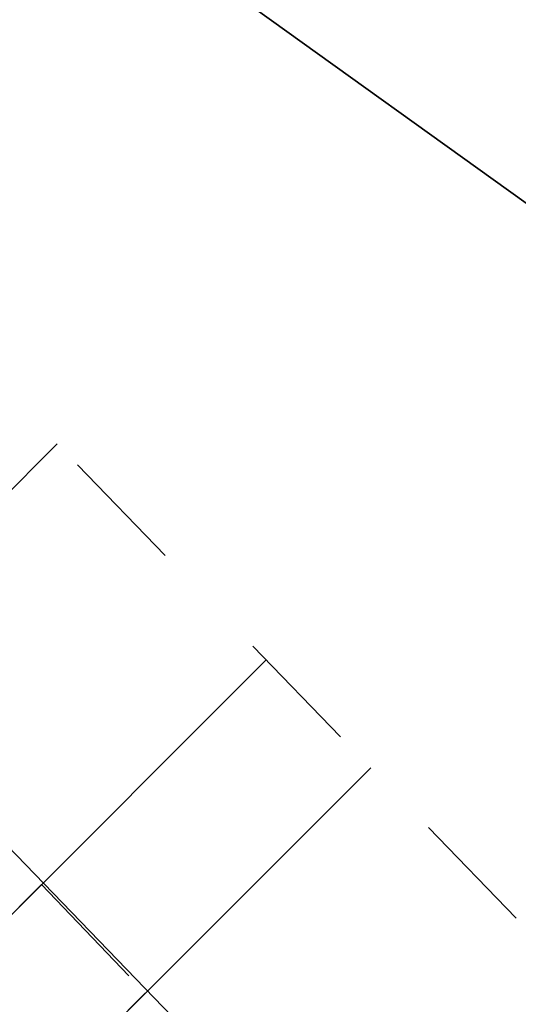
# Model space of a CAD drawing. Header units: metres. Extents: x 207669 to 209690, y 476021 to 477293.
# Tile 6 of 49: x 208015.66 to 208023.56, y 476859.4 to 476875.01. Entities that reach past the tile are written whole.
import ezdxf
from ezdxf.lldxf.tags import DXFTag

# ---------------------------------------------------------------- set-up
doc = ezdxf.new("R2010")
doc.units = ezdxf.units.M
doc.linetypes.add('NLCS-HIDDEN', pattern=[4, 2, -2])
doc.layers.add('B-OI-KL-BRANDSTOF_Orientatieverzoek_gasunieoost_0000541420-G', color=40, linetype='KL-BRANDSTOF-N', lineweight=18, true_color=0xffbf00)
for name, color, linetype, lineweight in [('B-OI-KL-VEILIGHEIDSZONE-G', 252, 'NLCS-HIDDEN', 35), ('N-WE-IE-TERREINAFSCHEIDING_KUNSTMATIG_HEKWERK_HOOG-G', 210, 'IE-TERREINAFSCHEIDING-KUNSTMATIG', 35), ('T-WE-VH-VERHARDING_ASFALT_BOUWWEG-100MM-A', 252, 'CONTINUOUS', 18), ('T-WE-VH-VERHARDING_ASFALT_BOUWWEG-70MM-A', 252, 'CONTINUOUS', 18)]:
    doc.layers.add(name, color=color, linetype=linetype, lineweight=lineweight)
doc.styles.get("Standard").update_dxf_attribs({"font": 'isocp.shx'})
doc.linetypes.add('IE-TERREINAFSCHEIDING-KUNSTMATIG', pattern='A,4,[82,NLCS.shx,S=0.75,R=90,X=0,Y=0],4,-2', length=10)
tags = doc.linetypes.add('KL-BRANDSTOF-N', pattern='A,4,-0.5,[105,NLCS.SHX,S=0.5,R=0,X=0.75,Y=0],-2,4,-1,["B",Standard,S=1,R=0,X=-0.15,Y=-0.5],-1.5', length=13).pattern_tags.tags
tags[18] = DXFTag(74, 10)
pattern_1 = [(45, (0, 0), (-5.051394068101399, 5.051394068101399), []), (45, (3.3675975, 0), (-5.051394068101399, 5.051394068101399), [])]

# ---------------------------------------------------------------- blocks, each defined once
blk = doc.blocks.new('A$C78FE763D')
at = {"layer": 'B-OI-KL-VEILIGHEIDSZONE-G'}
h = blk.add_hatch(dxfattribs=at)
h.set_pattern_fill('ANSI32', color=256, scale=0.75)
h.set_pattern_definition(pattern_1)
h.paths.add_polyline_path([(209050.9375881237, 476518.5396431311), (209043.125532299, 476518.8796438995), (209004.4717691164, 476520.7480644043), (208998.0385089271, 476520.8455989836), (208994.4349887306, 476520.9688748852), (208992.935653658, 476521.1809657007), (208987.1141704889, 476522.9398933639), (208984.2464321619, 476523.7645453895), (208982.2472676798, 476524.1575529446), (208961.5809573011, 476528.4629516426), (208946.5220461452, 476532.563855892), (208941.2051906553, 476533.782514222), (208903.1010240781, 476542.5168446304), (208854.3198681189, 476553.4830269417), (208805.5441397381, 476564.3659582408), (208756.842541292, 476575.5088327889), (208708.1580406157, 476586.8421821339), (208659.4445053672, 476597.9561975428), (208645.9421921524, 476601.2015875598), (208635.8122818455, 476603.0898383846), (208626.3864741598, 476604.9618731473), (208620.0089611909, 476606.6876323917), (208616.8738774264, 476607.6539789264), (208608.5085805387, 476607.3317409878), (208607.7147462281, 476607.388227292), (208593.7159588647, 476606.8106741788), (208573.1718238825, 476606.1685136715), (208551.5354744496, 476605.2313140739), (208514.8965904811, 476605.0346582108), (208505.7717838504, 476604.8736203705), (208485.9502657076, 476604.3007499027), (208475.047726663, 476604.1278963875), (208473.2836551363, 476604.2170161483), (208435.3275707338, 476609.0187374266), (208410.2766025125, 476612.2382755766), (208386.3403179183, 476615.1490799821), (208372.1225659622, 476616.7944344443), (208370.8679237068, 476617.0666386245), (208366.7919455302, 476618.1427362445), (208347.1206601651, 476622.9592522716), (208332.5732144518, 476626.4223583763), (208314.8127730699, 476630.7675542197), (208307.5733359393, 476632.8400167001), (208304.1866016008, 476633.9158244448), (208301.7785627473, 476634.9618108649), (208265.737801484, 476652.8223577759), (208252.2084358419, 476659.8116686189), (208236.1466094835, 476668.5299794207), (208217.2765463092, 476679.2130734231), (208211.238871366, 476682.4328276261), (208206.9135463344, 476684.6223727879), (208201.0043056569, 476689.0424139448), (208194.8743833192, 476694.0181090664), (208188.0278762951, 476699.6469287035), (208179.7819454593, 476706.5954438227), (208167.5172268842, 476716.7875479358), (208160.0162014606, 476723.1235963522), (208143.7253530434, 476737.7180011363), (208140.7841958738, 476740.296256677), (208137.2494930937, 476743.7516149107), (208127.3442713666, 476753.6668096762), (208117.6775741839, 476763.4073517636), (208110.7673497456, 476770.4858983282), (208107.1789824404, 476774.0473304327), (208073.4188309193, 476808.9680776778), (208037.0226775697, 476846.8302774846), (208005.6460867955, 476879.2423167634), (207982.4240652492, 476903.0248457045), (207966.6406611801, 476918.9412363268), (207943.1172987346, 476943.0761142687), (207919.053827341, 476967.866388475), (207894.2855795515, 476993.4698702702), (207890.7679384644, 476996.8277555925), (207867.5642186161, 477020.3765344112), (207844.3344498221, 477044.2101672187), (207827.8124503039, 477061.0787171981), (207816.9714566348, 477067.1797366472), (207812.3269095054, 477070.0203660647), (207810.1095525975, 477071.3769726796), (207764.5498415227, 477099.2176252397), (207755.4859131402, 477103.8493892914), (207745.7668134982, 477107.4289707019), (207725.8028753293, 477114.6722316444), (207702.275920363, 477123.4861027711), (207695.2540454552, 477126.1533678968), (207691.7030862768, 477116.8050691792), (207698.746329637, 477114.1296872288), (207722.3433746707, 477105.2895583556), (207742.3334365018, 477098.036819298), (207751.4683368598, 477094.6724007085), (207759.6604084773, 477090.4861647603), (207804.8906974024, 477062.8468173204), (207807.1093404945, 477061.4894239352), (207811.9087933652, 477058.5540533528), (207821.6657996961, 477053.0630728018), (207837.1818001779, 477037.2216227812), (207860.4220313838, 477013.3772555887), (207883.7523115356, 476989.7000344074), (207887.2366704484, 476986.3739197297), (207911.8724226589, 476960.9074015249), (207935.9489512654, 476936.1036757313), (207959.5095888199, 476911.9305536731), (207975.2961847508, 476896.0109442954), (207998.4761632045, 476872.2714732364), (208029.8255724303, 476839.8875125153), (208066.2194190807, 476802.0277123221), (208100.0612675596, 476767.0224595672), (208103.6669002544, 476763.4438916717), (208110.5506758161, 476756.3924382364), (208120.2579786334, 476746.6109803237), (208130.2167569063, 476736.6421750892), (208133.9880541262, 476732.9555333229), (208137.0928969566, 476730.2337888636), (208153.4520485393, 476715.5781936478), (208161.0950231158, 476709.1222420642), (208173.3643045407, 476698.9263461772), (208181.6303737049, 476691.9608612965), (208188.5478666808, 476686.2736809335), (208194.855944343, 476681.1533760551), (208201.6207036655, 476676.093417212), (208206.6273786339, 476673.5589623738), (208212.4597036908, 476670.4487165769), (208231.2976405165, 476659.7838105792), (208247.5278141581, 476650.9741213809), (208261.222448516, 476643.899432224), (208297.5636872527, 476625.889979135), (208300.6716483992, 476624.5399655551), (208304.6829140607, 476623.2657732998), (208312.2474769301, 476621.1002357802), (208330.2270355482, 476616.7014316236), (208344.7735898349, 476613.2385377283), (208364.3263044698, 476608.4510537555), (208368.5303262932, 476607.3411513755), (208370.4836840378, 476606.9173555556), (208385.1619320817, 476605.2187100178), (208409.0356474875, 476602.3155144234), (208434.0626792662, 476599.0990525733), (208472.4025948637, 476594.2487738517), (208474.874523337, 476594.1238936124), (208486.1739842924, 476594.3030400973), (208506.0044661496, 476594.8761696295), (208515.0116595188, 476595.035131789), (208551.7787755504, 476595.2324759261), (208573.5444261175, 476596.1752763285), (208594.0782911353, 476596.8171158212), (208607.5655037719, 476597.3735627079), (208608.3456694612, 476597.3180490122), (208615.5563725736, 476597.5958110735), (208617.2292888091, 476597.0801576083), (208624.1037758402, 476595.2199168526), (208633.9219681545, 476593.2699516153), (208643.8560578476, 476591.4182024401), (208657.1637446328, 476588.2195924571), (208705.9122093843, 476577.097607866), (208754.5937087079, 476565.764957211), (208803.3401102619, 476554.6118317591), (208852.1343818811, 476543.7247630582), (208900.8872259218, 476532.7649453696), (208938.9710593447, 476524.0352757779), (208944.0902038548, 476522.8619341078), (208959.2452926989, 476518.7348383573), (208980.2629823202, 476514.3562370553), (208981.8958178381, 476514.0352446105), (208984.2860795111, 476513.3478966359), (208990.776596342, 476511.3868242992), (208993.5612612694, 476510.9929151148), (208997.7917410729, 476510.8481910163), (209004.1544808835, 476510.7517255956), (209042.666717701, 476508.8901461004), (209050.5027740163, 476508.5491007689)])
h = blk.add_hatch(dxfattribs=at)
h.set_pattern_fill('ANSI32', color=256, scale=0.75)
h.set_pattern_definition(pattern_1)
h.paths.add_polyline_path([(209049.9040674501, 476513.0338821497), (209047.9294700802, 476513.0805787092), (209017.1992382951, 476514.8064918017), (209008.5272349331, 476515.2647521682), (209004.8121158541, 476515.4943067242), (209004.2408080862, 476517.5976129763), (209000.6276531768, 476519.3154362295), (208998.7788331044, 476519.4035706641), (208993.2416138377, 476519.8381183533), (208990.97886399, 476520.3162782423), (208988.6145419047, 476521.0333104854), (208983.3310031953, 476522.1952195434), (208982.2517066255, 476522.3679864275), (208961.9475473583, 476526.8995101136), (208902.7618700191, 476541.0620222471), (208853.8783733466, 476551.6625872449), (208805.1138370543, 476562.5011498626), (208756.4213277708, 476573.5724886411), (208707.8367897, 476585.2632493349), (208659.1236152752, 476596.6233849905), (208645.679700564, 476599.6303800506), (208640.3598271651, 476601.0262477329), (208639.0288933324, 476601.3286358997), (208630.6115306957, 476603.2477033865), (208628.1305486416, 476603.3724206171), (208622.4777562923, 476602.8079669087), (208611.8145477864, 476602.596814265), (208599.7689718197, 476602.0901496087), (208586.4531468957, 476601.6153341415), (208570.4825037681, 476600.9767082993), (208545.8615593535, 476600.191103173), (208522.6693948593, 476599.9608065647), (208506.649443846, 476599.9037354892), (208490.6508412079, 476599.6171724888), (208474.9075160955, 476599.7147367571), (208459.2145196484, 476600.8897237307), (208443.5154846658, 476602.8478914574), (208427.6849074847, 476604.9554357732), (208411.7970154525, 476606.9594493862), (208395.9370638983, 476608.915619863), (208380.275665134, 476611.090482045), (208371.4295667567, 476612.3947525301), (208364.895292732, 476613.5728254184), (208349.4689988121, 476617.1053753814), (208333.8965026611, 476620.8587718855), (208327.7544930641, 476622.2719244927), (208319.2180087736, 476624.3108873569), (208310.7373976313, 476626.5414977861), (208304.4345748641, 476628.6519452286), (208296.9686334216, 476631.7659578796), (208290.3670795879, 476634.9872680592), (208276.3190710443, 476642.4587023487), (208262.12475887, 476649.9100899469), (208233.6902783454, 476664.5532774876), (208219.6299865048, 476671.9627335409), (208206.0581788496, 476679.7449356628), (208199.3422186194, 476684.4570483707), (208193.5954706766, 476688.9022408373), (208191.8675052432, 476690.3117710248), (208169.3297613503, 476709.263374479), (208157.1377965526, 476719.4686554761), (208145.2524005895, 476730.0154807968), (208133.5910201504, 476740.8020591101), (208122.1887856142, 476751.8764433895), (208111.322505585, 476762.8023900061), (208100.2775304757, 476774.2949457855), (208089.2059399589, 476785.886893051), (208078.0474932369, 476797.3958249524), (208066.9712737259, 476808.7884220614), (208055.7541631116, 476820.1836138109), (208044.6117725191, 476831.5776518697), (208033.4864377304, 476843.0833485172), (208022.2436173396, 476854.8298633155), (208021.0579990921, 476856.0035156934), (208013.0067169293, 476864.4476175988), (208010.65405498, 476866.474961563), (208006.7205843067, 476867.9604600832), (207991.138858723, 476872.4534932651), (207975.7144594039, 476876.8206847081), (207960.2521809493, 476881.1029625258), (207944.8222693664, 476885.2904813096), (207929.4324876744, 476889.5395556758), (207914.0135226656, 476893.8219354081), (207898.6063409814, 476898.1656782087), (207874.9670680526, 476904.6657532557), (207859.6453011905, 476908.9835424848), (207844.4240313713, 476913.4164947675), (207841.3066156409, 476914.2904238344), (207838.7115490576, 476914.7345247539), (207835.5842467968, 476914.3844093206), (207831.5041699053, 476913.3913854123), (207830.5720012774, 476913.2726442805), (207829.6633061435, 476913.3865181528), (207828.5949108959, 476913.7204861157), (207807.9104308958, 476919.4235730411), (207786.0683481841, 476925.4976016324), (207776.1044615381, 476928.1645006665), (207757.7294162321, 476933.3081194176), (207739.9541562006, 476938.7043057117), (207724.4544292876, 476942.8324040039), (207720.1668244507, 476943.9676748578), (207682.0354066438, 476955.7184769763), (207671.8795113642, 476958.5883705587), (207669.1601613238, 476948.9652143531), (207679.2028433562, 476946.1273130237), (207717.4134255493, 476934.352115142), (207721.8878207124, 476933.167385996), (207737.2140937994, 476929.0854842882), (207754.9288337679, 476923.7076705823), (207773.4637884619, 476918.5192893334), (207783.4359018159, 476915.8501883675), (207805.2418191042, 476909.7862169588), (207825.7733391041, 476904.1253038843), (207827.5329438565, 476903.5752718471), (207830.5822487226, 476903.1931457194), (207833.3240800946, 476903.5424045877), (207837.3300032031, 476904.5173806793), (207838.4187009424, 476904.639265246), (207839.1076343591, 476904.5213661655), (207841.6762186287, 476903.8012952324), (207856.8909488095, 476899.3702475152), (207872.2851819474, 476895.0320367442), (207895.9239090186, 476888.5321117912), (207911.3187273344, 476884.1918545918), (207926.7637623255, 476879.9022343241), (207942.1819806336, 476875.6453086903), (207957.6080690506, 476871.4588274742), (207973.0177905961, 476867.1911052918), (207988.391391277, 476862.8382967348), (208003.5636656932, 476858.4633299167), (208005.46619502, 476857.7448284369), (208006.1075330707, 476857.1921724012), (208013.9202509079, 476848.9982743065), (208015.1126326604, 476847.8179266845), (208026.2798122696, 476836.1504414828), (208037.4424774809, 476824.6061381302), (208048.6160868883, 476813.180176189), (208059.8229762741, 476801.7953679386), (208070.872756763, 476790.4299650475), (208082.0003100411, 476778.9528969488), (208093.0567195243, 476767.3768442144), (208104.171744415, 476755.8113999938), (208115.1594643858, 476744.7633466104), (208126.7112298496, 476733.5437308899), (208138.5378494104, 476722.6043092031), (208150.6084534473, 476711.8931345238), (208162.9024886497, 476701.6024155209), (208185.4887447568, 476682.6100189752), (208187.3747793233, 476681.0715491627), (208193.4080313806, 476676.4047416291), (208200.6880711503, 476671.2968543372), (208214.8102634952, 476663.199056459), (208229.0699716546, 476655.6845125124), (208257.5114911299, 476641.037700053), (208271.6471789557, 476633.6170876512), (208285.825170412, 476626.0765219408), (208292.8476165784, 476622.6498321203), (208300.9176751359, 476619.2838447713), (208307.8748523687, 476616.9542922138), (208316.7842412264, 476614.6109026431), (208325.4717569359, 476612.5358655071), (208331.6037473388, 476611.1250181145), (208347.1812511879, 476607.3704146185), (208362.890957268, 476603.7729645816), (208369.8126832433, 476602.5250374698), (208378.858584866, 476601.1913079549), (208394.6371861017, 476599.0001701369), (208410.5592345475, 476597.0363406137), (208426.3993425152, 476595.0383542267), (208442.2367653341, 476592.9298985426), (208458.2217303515, 476590.9360662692), (208474.5027339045, 476589.7170532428), (208490.7094087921, 476589.6166175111), (208506.756806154, 476589.9040545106), (208522.7368551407, 476589.9609834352), (208546.0706906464, 476590.1926868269), (208570.8417462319, 476590.9830817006), (208586.8311031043, 476591.6224558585), (208600.1572781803, 476592.0976403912), (208612.1237022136, 476592.6009757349), (208623.0744937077, 476592.8178230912), (208628.3777013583, 476593.3473693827), (208629.2387193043, 476593.3040866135), (208636.8133566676, 476591.5771541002), (208637.9824228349, 476591.311542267), (208643.3185494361, 476589.9114099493), (208656.8966347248, 476586.8744050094), (208705.5314603, 476575.5325406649), (208754.1429222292, 476563.8353013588), (208802.9204129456, 476552.7446401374), (208851.7338766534, 476541.895202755), (208900.5383799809, 476531.3117677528), (208959.6947026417, 476517.1562798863), (208980.3705433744, 476512.5418035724), (208981.4652468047, 476512.3665704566), (208986.0857080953, 476511.3504795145), (208988.48938601, 476510.6215117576), (208991.8106361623, 476509.9196716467), (208995.4852075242, 476509.6313000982), (208996.5742499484, 476506.910972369), (208999.9799266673, 476505.7738128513), (209007.9550150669, 476505.2810378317), (209016.6550117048, 476504.8212981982), (209047.5307799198, 476503.0872112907), (209049.6676470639, 476503.0366772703)])
at = {"layer": 'B-OI-KL-BRANDSTOF_Orientatieverzoek_gasunieoost_0000541420-G', "flags": 128}
blk.add_lwpolyline([(209050.72018107, 476513.54437195), (209042.896125, 476513.884895), (209004.313125, 476515.749895), (208997.915125, 476515.846895), (208993.998125, 476515.980895), (208991.856125, 476516.2838949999), (208985.700125, 476518.1438949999), (208983.071125, 476518.899895), (208981.255125, 476519.2568949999), (208960.413125, 476523.5988949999), (208945.306125, 476527.7128949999), (208940.088125, 476528.9088949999), (208901.994125, 476537.640895), (208853.227125, 476548.6038949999), (208804.442125, 476559.488895), (208755.718125, 476570.6368949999), (208707.035125, 476581.9698949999), (208658.304125, 476593.0878949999), (208644.899125, 476596.309895), (208634.867125, 476598.179895), (208625.245125, 476600.090895), (208618.619125, 476601.883895), (208616.215125, 476602.624895), (208608.427125, 476602.324895), (208607.640125, 476602.380895), (208593.897125, 476601.813895), (208573.358125, 476601.171895), (208551.657125, 476600.231895), (208514.954125, 476600.0348949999), (208505.888125, 476599.874895), (208486.062125, 476599.301895), (208474.961125, 476599.1258949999), (208472.843125, 476599.232895), (208434.695125, 476604.058895), (208409.656125, 476607.276895), (208385.751125, 476610.183895), (208371.303125, 476611.855895), (208369.699125, 476612.203895), (208365.559125, 476613.296895), (208345.947125, 476618.0988949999), (208331.400125, 476621.5618949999), (208313.530125, 476625.933895), (208306.128125, 476628.052895), (208302.429125, 476629.227895), (208299.671125, 476630.4258949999), (208263.480125, 476648.3608949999), (208249.868125, 476655.3928949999), (208233.722125, 476664.156895), (208214.868125, 476674.830895), (208208.933125, 476677.9958949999), (208204.267125, 476680.357895), (208197.930125, 476685.097895), (208191.711125, 476690.145895), (208184.829125, 476695.803895), (208176.573125, 476702.760895), (208164.306125, 476712.954895), (208156.734125, 476719.350895), (208140.409125, 476733.975895), (208137.386125, 476736.6258949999), (208133.733125, 476740.1968949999), (208123.801125, 476750.138895), (208114.114125, 476759.899895), (208107.217125, 476766.964895), (208103.620125, 476770.5348949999), (208069.819125, 476805.497895), (208033.424125, 476843.358895), (208002.061125, 476875.7568949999), (207978.860125, 476899.5178949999), (207963.075125, 476915.4358949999), (207939.533125, 476939.589895), (207915.463125, 476964.3868949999), (207890.761125, 476989.921895), (207887.260125, 476993.263895), (207863.993125, 477016.8768949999), (207840.758125, 477040.715895), (207824.739125, 477057.070895), (207814.440125, 477062.866895), (207809.718125, 477065.754895), (207807.500125, 477067.111895), (207762.105125, 477094.851895), (207753.477125, 477099.260895), (207744.050125, 477102.732895), (207724.073125, 477109.980895), (207700.511125, 477118.807895), (207693.478565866, 477121.479218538)], dxfattribs=at)
at = {"layer": 'B-OI-KL-VEILIGHEIDSZONE-G', "flags": 128}
for points in [[(209050.9375881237, 476518.5396431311), (209043.125532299, 476518.8796438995), (209004.4717691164, 476520.7480644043), (208998.0385089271, 476520.8455989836), (208994.4349887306, 476520.9688748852), (208992.935653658, 476521.1809657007), (208987.1141704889, 476522.9398933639), (208984.2464321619, 476523.7645453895), (208982.2472676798, 476524.1575529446), (208961.5809573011, 476528.4629516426), (208946.5220461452, 476532.563855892), (208941.2051906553, 476533.782514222), (208903.1010240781, 476542.5168446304), (208854.3198681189, 476553.4830269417), (208805.5441397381, 476564.3659582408), (208756.842541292, 476575.5088327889), (208708.1580406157, 476586.8421821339), (208659.4445053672, 476597.9561975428), (208645.9421921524, 476601.2015875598), (208635.8122818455, 476603.0898383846), (208626.3864741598, 476604.9618731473), (208620.0089611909, 476606.6876323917), (208616.8738774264, 476607.6539789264), (208608.5085805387, 476607.3317409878), (208607.7147462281, 476607.388227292), (208593.7159588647, 476606.8106741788), (208573.1718238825, 476606.1685136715), (208551.5354744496, 476605.2313140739), (208514.8965904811, 476605.0346582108), (208505.7717838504, 476604.8736203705), (208485.9502657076, 476604.3007499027), (208475.047726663, 476604.1278963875), (208473.2836551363, 476604.2170161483), (208435.3275707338, 476609.0187374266), (208410.2766025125, 476612.2382755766), (208386.3403179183, 476615.1490799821), (208372.1225659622, 476616.7944344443), (208370.8679237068, 476617.0666386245), (208366.7919455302, 476618.1427362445), (208347.1206601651, 476622.9592522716), (208332.5732144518, 476626.4223583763), (208314.8127730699, 476630.7675542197), (208307.5733359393, 476632.8400167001), (208304.1866016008, 476633.9158244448), (208301.7785627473, 476634.9618108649), (208265.737801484, 476652.8223577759), (208252.2084358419, 476659.8116686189), (208236.1466094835, 476668.5299794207), (208217.2765463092, 476679.2130734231), (208211.238871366, 476682.4328276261), (208206.9135463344, 476684.6223727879), (208201.0043056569, 476689.0424139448), (208194.8743833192, 476694.0181090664), (208188.0278762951, 476699.6469287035), (208179.7819454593, 476706.5954438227), (208167.5172268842, 476716.7875479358), (208160.0162014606, 476723.1235963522), (208143.7253530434, 476737.7180011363), (208140.7841958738, 476740.296256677), (208137.2494930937, 476743.7516149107), (208127.3442713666, 476753.6668096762), (208117.6775741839, 476763.4073517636), (208110.7673497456, 476770.4858983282), (208107.1789824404, 476774.0473304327), (208073.4188309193, 476808.9680776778), (208037.0226775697, 476846.8302774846), (208005.6460867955, 476879.2423167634), (207982.4240652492, 476903.0248457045), (207966.6406611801, 476918.9412363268), (207943.1172987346, 476943.0761142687), (207919.053827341, 476967.866388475), (207894.2855795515, 476993.4698702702), (207890.7679384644, 476996.8277555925), (207867.5642186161, 477020.3765344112), (207844.3344498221, 477044.2101672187), (207827.8124503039, 477061.0787171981), (207816.9714566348, 477067.1797366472), (207812.3269095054, 477070.0203660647), (207810.1095525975, 477071.3769726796), (207764.5498415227, 477099.2176252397), (207755.4859131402, 477103.8493892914), (207745.7668134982, 477107.4289707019), (207725.8028753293, 477114.6722316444), (207702.275920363, 477123.4861027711), (207695.2540454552, 477126.1533678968), (207691.7030862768, 477116.8050691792), (207698.746329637, 477114.1296872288), (207722.3433746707, 477105.2895583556), (207742.3334365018, 477098.036819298), (207751.4683368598, 477094.6724007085), (207759.6604084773, 477090.4861647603), (207804.8906974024, 477062.8468173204), (207807.1093404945, 477061.4894239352), (207811.9087933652, 477058.5540533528), (207821.6657996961, 477053.0630728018), (207837.1818001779, 477037.2216227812), (207860.4220313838, 477013.3772555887), (207883.7523115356, 476989.7000344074), (207887.2366704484, 476986.3739197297), (207911.8724226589, 476960.9074015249), (207935.9489512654, 476936.1036757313), (207959.5095888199, 476911.9305536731), (207975.2961847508, 476896.0109442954), (207998.4761632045, 476872.2714732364), (208029.8255724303, 476839.8875125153), (208066.2194190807, 476802.0277123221), (208100.0612675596, 476767.0224595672), (208103.6669002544, 476763.4438916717), (208110.5506758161, 476756.3924382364), (208120.2579786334, 476746.6109803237), (208130.2167569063, 476736.6421750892), (208133.9880541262, 476732.9555333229), (208137.0928969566, 476730.2337888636), (208153.4520485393, 476715.5781936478), (208161.0950231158, 476709.1222420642), (208173.3643045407, 476698.9263461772), (208181.6303737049, 476691.9608612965), (208188.5478666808, 476686.2736809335), (208194.855944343, 476681.1533760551), (208201.6207036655, 476676.093417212), (208206.6273786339, 476673.5589623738), (208212.4597036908, 476670.4487165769), (208231.2976405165, 476659.7838105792), (208247.5278141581, 476650.9741213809), (208261.222448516, 476643.899432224), (208297.5636872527, 476625.889979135), (208300.6716483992, 476624.5399655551), (208304.6829140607, 476623.2657732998), (208312.2474769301, 476621.1002357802), (208330.2270355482, 476616.7014316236), (208344.7735898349, 476613.2385377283), (208364.3263044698, 476608.4510537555), (208368.5303262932, 476607.3411513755), (208370.4836840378, 476606.9173555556), (208385.1619320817, 476605.2187100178), (208409.0356474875, 476602.3155144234), (208434.0626792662, 476599.0990525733), (208472.4025948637, 476594.2487738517), (208474.874523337, 476594.1238936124), (208486.1739842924, 476594.3030400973), (208506.0044661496, 476594.8761696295), (208515.0116595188, 476595.035131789), (208551.7787755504, 476595.2324759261), (208573.5444261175, 476596.1752763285), (208594.0782911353, 476596.8171158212), (208607.5655037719, 476597.3735627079), (208608.3456694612, 476597.3180490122), (208615.5563725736, 476597.5958110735), (208617.2292888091, 476597.0801576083), (208624.1037758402, 476595.2199168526), (208633.9219681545, 476593.2699516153), (208643.8560578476, 476591.4182024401), (208657.1637446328, 476588.2195924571), (208705.9122093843, 476577.097607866), (208754.5937087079, 476565.764957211), (208803.3401102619, 476554.6118317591), (208852.1343818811, 476543.7247630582), (208900.8872259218, 476532.7649453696), (208938.9710593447, 476524.0352757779), (208944.0902038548, 476522.8619341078), (208959.2452926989, 476518.7348383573), (208980.2629823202, 476514.3562370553), (208981.8958178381, 476514.0352446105), (208984.2860795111, 476513.3478966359), (208990.776596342, 476511.3868242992), (208993.5612612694, 476510.9929151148), (208997.7917410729, 476510.8481910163), (209004.1544808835, 476510.7517255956), (209042.666717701, 476508.8901461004), (209050.5027740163, 476508.5491007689)], [(209049.9040674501, 476513.0338821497), (209047.9294700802, 476513.0805787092), (209017.1992382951, 476514.8064918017), (209008.5272349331, 476515.2647521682), (209004.8121158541, 476515.4943067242), (209004.2408080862, 476517.5976129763), (209000.6276531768, 476519.3154362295), (208998.7788331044, 476519.4035706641), (208993.2416138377, 476519.8381183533), (208990.97886399, 476520.3162782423), (208988.6145419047, 476521.0333104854), (208983.3310031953, 476522.1952195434), (208982.2517066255, 476522.3679864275), (208961.9475473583, 476526.8995101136), (208902.7618700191, 476541.0620222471), (208853.8783733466, 476551.6625872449), (208805.1138370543, 476562.5011498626), (208756.4213277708, 476573.5724886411), (208707.8367897, 476585.2632493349), (208659.1236152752, 476596.6233849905), (208645.679700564, 476599.6303800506), (208640.3598271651, 476601.0262477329), (208639.0288933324, 476601.3286358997), (208630.6115306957, 476603.2477033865), (208628.1305486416, 476603.3724206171), (208622.4777562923, 476602.8079669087), (208611.8145477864, 476602.596814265), (208599.7689718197, 476602.0901496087), (208586.4531468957, 476601.6153341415), (208570.4825037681, 476600.9767082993), (208545.8615593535, 476600.191103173), (208522.6693948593, 476599.9608065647), (208506.649443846, 476599.9037354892), (208490.6508412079, 476599.6171724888), (208474.9075160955, 476599.7147367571), (208459.2145196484, 476600.8897237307), (208443.5154846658, 476602.8478914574), (208427.6849074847, 476604.9554357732), (208411.7970154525, 476606.9594493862), (208395.9370638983, 476608.915619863), (208380.275665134, 476611.090482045), (208371.4295667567, 476612.3947525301), (208364.895292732, 476613.5728254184), (208349.4689988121, 476617.1053753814), (208333.8965026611, 476620.8587718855), (208327.7544930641, 476622.2719244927), (208319.2180087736, 476624.3108873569), (208310.7373976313, 476626.5414977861), (208304.4345748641, 476628.6519452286), (208296.9686334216, 476631.7659578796), (208290.3670795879, 476634.9872680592), (208276.3190710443, 476642.4587023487), (208262.12475887, 476649.9100899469), (208233.6902783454, 476664.5532774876), (208219.6299865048, 476671.9627335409), (208206.0581788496, 476679.7449356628), (208199.3422186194, 476684.4570483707), (208193.5954706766, 476688.9022408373), (208191.8675052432, 476690.3117710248), (208169.3297613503, 476709.263374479), (208157.1377965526, 476719.4686554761), (208145.2524005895, 476730.0154807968), (208133.5910201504, 476740.8020591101), (208122.1887856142, 476751.8764433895), (208111.322505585, 476762.8023900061), (208100.2775304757, 476774.2949457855), (208089.2059399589, 476785.886893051), (208078.0474932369, 476797.3958249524), (208066.9712737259, 476808.7884220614), (208055.7541631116, 476820.1836138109), (208044.6117725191, 476831.5776518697), (208033.4864377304, 476843.0833485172), (208022.2436173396, 476854.8298633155), (208021.0579990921, 476856.0035156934), (208013.0067169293, 476864.4476175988), (208010.65405498, 476866.474961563), (208006.7205843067, 476867.9604600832), (207991.138858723, 476872.4534932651), (207975.7144594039, 476876.8206847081), (207960.2521809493, 476881.1029625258), (207944.8222693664, 476885.2904813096), (207929.4324876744, 476889.5395556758), (207914.0135226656, 476893.8219354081), (207898.6063409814, 476898.1656782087), (207874.9670680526, 476904.6657532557), (207859.6453011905, 476908.9835424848), (207844.4240313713, 476913.4164947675), (207841.3066156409, 476914.2904238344), (207838.7115490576, 476914.7345247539), (207835.5842467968, 476914.3844093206), (207831.5041699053, 476913.3913854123), (207830.5720012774, 476913.2726442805), (207829.6633061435, 476913.3865181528), (207828.5949108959, 476913.7204861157), (207807.9104308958, 476919.4235730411), (207786.0683481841, 476925.4976016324), (207776.1044615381, 476928.1645006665), (207757.7294162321, 476933.3081194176), (207739.9541562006, 476938.7043057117), (207724.4544292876, 476942.8324040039), (207720.1668244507, 476943.9676748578), (207682.0354066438, 476955.7184769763), (207671.8795113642, 476958.5883705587), (207669.1601613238, 476948.9652143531), (207679.2028433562, 476946.1273130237), (207717.4134255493, 476934.352115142), (207721.8878207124, 476933.167385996), (207737.2140937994, 476929.0854842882), (207754.9288337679, 476923.7076705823), (207773.4637884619, 476918.5192893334), (207783.4359018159, 476915.8501883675), (207805.2418191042, 476909.7862169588), (207825.7733391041, 476904.1253038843), (207827.5329438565, 476903.5752718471), (207830.5822487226, 476903.1931457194), (207833.3240800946, 476903.5424045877), (207837.3300032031, 476904.5173806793), (207838.4187009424, 476904.639265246), (207839.1076343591, 476904.5213661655), (207841.6762186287, 476903.8012952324), (207856.8909488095, 476899.3702475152), (207872.2851819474, 476895.0320367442), (207895.9239090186, 476888.5321117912), (207911.3187273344, 476884.1918545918), (207926.7637623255, 476879.9022343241), (207942.1819806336, 476875.6453086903), (207957.6080690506, 476871.4588274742), (207973.0177905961, 476867.1911052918), (207988.391391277, 476862.8382967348), (208003.5636656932, 476858.4633299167), (208005.46619502, 476857.7448284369), (208006.1075330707, 476857.1921724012), (208013.9202509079, 476848.9982743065), (208015.1126326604, 476847.8179266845), (208026.2798122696, 476836.1504414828), (208037.4424774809, 476824.6061381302), (208048.6160868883, 476813.180176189), (208059.8229762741, 476801.7953679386), (208070.872756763, 476790.4299650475), (208082.0003100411, 476778.9528969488), (208093.0567195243, 476767.3768442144), (208104.171744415, 476755.8113999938), (208115.1594643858, 476744.7633466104), (208126.7112298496, 476733.5437308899), (208138.5378494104, 476722.6043092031), (208150.6084534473, 476711.8931345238), (208162.9024886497, 476701.6024155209), (208185.4887447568, 476682.6100189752), (208187.3747793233, 476681.0715491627), (208193.4080313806, 476676.4047416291), (208200.6880711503, 476671.2968543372), (208214.8102634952, 476663.199056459), (208229.0699716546, 476655.6845125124), (208257.5114911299, 476641.037700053), (208271.6471789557, 476633.6170876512), (208285.825170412, 476626.0765219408), (208292.8476165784, 476622.6498321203), (208300.9176751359, 476619.2838447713), (208307.8748523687, 476616.9542922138), (208316.7842412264, 476614.6109026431), (208325.4717569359, 476612.5358655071), (208331.6037473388, 476611.1250181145), (208347.1812511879, 476607.3704146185), (208362.890957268, 476603.7729645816), (208369.8126832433, 476602.5250374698), (208378.858584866, 476601.1913079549), (208394.6371861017, 476599.0001701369), (208410.5592345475, 476597.0363406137), (208426.3993425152, 476595.0383542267), (208442.2367653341, 476592.9298985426), (208458.2217303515, 476590.9360662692), (208474.5027339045, 476589.7170532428), (208490.7094087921, 476589.6166175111), (208506.756806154, 476589.9040545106), (208522.7368551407, 476589.9609834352), (208546.0706906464, 476590.1926868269), (208570.8417462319, 476590.9830817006), (208586.8311031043, 476591.6224558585), (208600.1572781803, 476592.0976403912), (208612.1237022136, 476592.6009757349), (208623.0744937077, 476592.8178230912), (208628.3777013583, 476593.3473693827), (208629.2387193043, 476593.3040866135), (208636.8133566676, 476591.5771541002), (208637.9824228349, 476591.311542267), (208643.3185494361, 476589.9114099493), (208656.8966347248, 476586.8744050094), (208705.5314603, 476575.5325406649), (208754.1429222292, 476563.8353013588), (208802.9204129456, 476552.7446401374), (208851.7338766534, 476541.895202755), (208900.5383799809, 476531.3117677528), (208959.6947026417, 476517.1562798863), (208980.3705433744, 476512.5418035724), (208981.4652468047, 476512.3665704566), (208986.0857080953, 476511.3504795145), (208988.48938601, 476510.6215117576), (208991.8106361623, 476509.9196716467), (208995.4852075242, 476509.6313000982), (208996.5742499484, 476506.910972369), (208999.9799266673, 476505.7738128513), (209007.9550150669, 476505.2810378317), (209016.6550117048, 476504.8212981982), (209047.5307799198, 476503.0872112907), (209049.6676470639, 476503.0366772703)]]:
    blk.add_lwpolyline(points, close=True, dxfattribs=at)

msp = doc.modelspace()

# ---------------------------------------------------------------- hatches: boundary and pattern name
at = {"layer": 'T-WE-VH-VERHARDING_ASFALT_BOUWWEG-100MM-A'}
h = msp.add_hatch(dxfattribs=at)
h.set_pattern_fill('AVH-ASFALT', color=256, scale=1.5, angle=270, pattern_type=2)
h.set_pattern_definition([(329.9999999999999, (207991.0131754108, 476552.5954628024), (0.7500000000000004, 1.299038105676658), []), (29.99999999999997, (207991.0131754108, 476552.5954628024), (-0.7499999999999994, 1.299038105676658), [])])
edge = h.paths.add_edge_path()
edge.add_line((208598.0668640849, 476553.2350907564), (208597.3597609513, 476558.6895641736))
edge.add_arc((208596.3347866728, 476566.6236317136), 7.999999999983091, 167.5645903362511, 277.36107089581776, ccw=False)
edge.add_line((208588.5224716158, 476568.3463427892), (208663.4988565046, 476908.3564285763))
edge.add_arc((208653.7334626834, 476910.5098174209), 9.999999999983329, 347.56459033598, 362.5645903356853)
edge.add_line((208663.7234468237, 476910.9572734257), (208662.2903712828, 476942.9523785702))
edge.add_arc((208670.2823585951, 476943.3103433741), 8.000000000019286, 147.9829078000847, 182.564590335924, ccw=False)
edge.add_line((208663.4992387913, 476947.5517211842), (208673.5813185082, 476963.6757161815))
edge.add_arc((208665.1024187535, 476968.977438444), 9.999999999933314, 327.9829078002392, 372.496370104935)
edge.add_line((208674.8655159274, 476971.1412160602), (208668.8437600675, 476998.3117474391))
edge.add_arc((208700.3297484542, 477005.2899302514), 32.25000000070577, 180.2433118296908, 192.4963701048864, ccw=False)
edge.add_line((208668.080039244, 477005.1529780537), (208667.7931844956, 477072.7019650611))
edge.add_arc((208657.7932746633, 477072.6594992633), 9.999999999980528, 0.2433118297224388, 74.71764475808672)
edge.add_line((208660.4290345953, 477082.3058856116), (208562.4492246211, 477109.0776992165))
edge.add_arc((208570.9495504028, 477140.1872951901), 32.2500000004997, 248.523477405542, 254.717644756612, ccw=False)
edge.add_line((208559.1421820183, 477110.1764879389), (208526.0787293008, 477123.1848806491))
edge.add_arc((208512.2577011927, 477088.0559512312), 37.75000000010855, 68.52347740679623, 83.79289849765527)
edge.add_line((208516.3393283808, 477125.5846445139), (208484.0606572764, 477129.0952783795))
edge.add_arc((208479.9790300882, 477091.5665850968), 37.75000000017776, 83.79289849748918, 100.4526706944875)
edge.add_line((208473.1303026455, 477128.6901279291), (208406.483101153, 477116.394735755))
edge.add_arc((208396.0941313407, 477172.6942189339), 57.24999999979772, 259.3435220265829, 280.4552038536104, ccw=False)
edge.add_line((208385.507451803, 477116.4315784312), (208345.6150227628, 477123.7496831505))
edge.add_arc((208327.0753225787, 477022.6861288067), 102.7499999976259, 79.60489942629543, 92.19224486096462)
edge.add_line((208323.1448724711, 477125.3609264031), (208303.6616430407, 477124.6150972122))
edge.add_arc((208303.0017864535, 477141.8524719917), 17.25000000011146, 263.0200956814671, 272.19224486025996, ccw=False)
edge.add_line((208300.9055455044, 477124.7303145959), (208268.7673296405, 477128.6649498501))
edge.add_arc((208267.5521174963, 477118.7390615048), 9.999999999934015, 83.02009568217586, 168.2771260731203)
edge.add_line((208257.7606997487, 477120.7708436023), (208246.8566065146, 477068.2226239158))
edge.add_arc((208259.3406641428, 477065.6321017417), 12.74999999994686, 168.2771260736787, 171.9901902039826)
edge.add_line((208246.715050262, 477067.4087204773), (208243.1391454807, 477041.9964065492))
edge.add_arc((208235.2171916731, 477043.1111477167), 8.000000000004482, 271.25365755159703, 351.9901902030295, ccw=False)
edge.add_line((208235.3922213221, 477035.113062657), (208066.2421497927, 477031.4113918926))
edge.add_line((208066.2421497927, 477031.4113918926), (208044.2191598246, 477036.8636800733))
edge.add_line((208044.2191598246, 477036.8636800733), (208042.2847942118, 477039.1593672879))
edge.add_line((208042.2847942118, 477039.1593672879), (208002.0779595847, 477042.5937447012))
edge.add_arc((208002.7588222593, 477050.5647186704), 8.000000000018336, 176.3700886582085, 265.117774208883, ccw=False)
edge.add_arc((207951.3573135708, 477053.8338357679), 43.50536122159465, 355.63556999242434, 356.3592230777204, ccw=False)
edge.add_line((207994.7365174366, 477050.5230764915), (207994.4212927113, 477046.3957993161))
edge.add_arc((207950.9279627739, 477049.7176438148), 43.61999999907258, 336.77510252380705, 355.63245947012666, ccw=False)
edge.add_arc((207998.3648879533, 477029.3617471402), 8.00000000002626, 85.11777420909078, 156.7751025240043, ccw=False)
edge.add_line((207999.0457506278, 477037.3327211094), (208046.0630700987, 477033.3166073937))
edge.add_line((208046.0630700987, 477033.3166073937), (208066.4740170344, 477028.2634168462))
edge.add_line((208066.4740170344, 477028.2634168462), (208068.8725253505, 477025.9676380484))
edge.add_line((208068.8725253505, 477025.9676380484), (208238.4872344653, 477029.6794769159))
edge.add_arc((208238.2684474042, 477039.6770832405), 10.00000000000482, 271.253657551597, 351.9901902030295)
edge.add_line((208248.1708896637, 477038.2836567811), (208252.1613935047, 477066.6423359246))
edge.add_arc((208259.3406641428, 477065.6321017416), 7.249999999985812, 168.2771260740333, 171.9901902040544, ccw=False)
edge.add_line((208252.2418862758, 477067.1051437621), (208262.4914142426, 477116.4989297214))
edge.add_arc((208270.3245484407, 477114.8735040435), 8.00000000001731, 83.02009568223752, 168.2771260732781, ccw=False)
edge.add_line((208271.2967181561, 477122.8142147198), (208300.237178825, 477119.2710760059))
edge.add_arc((208303.0017864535, 477141.8524719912), 22.74999999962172, 263.0200956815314, 272.19224486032)
edge.add_line((208303.8720320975, 477119.1191226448), (208323.355261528, 477119.8649518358))
edge.add_arc((208327.0753225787, 477022.6861288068), 97.24999999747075, 79.60489942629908, 92.19224486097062, ccw=False)
edge.add_line((208344.6226300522, 477118.3399551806), (208384.5030026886, 477111.0240621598))
edge.add_arc((208396.0941313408, 477172.6942189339), 62.74999999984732, 259.355239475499, 280.4552038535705)
edge.add_line((208407.4811681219, 477110.9860517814), (208474.128130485, 477123.2813998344))
edge.add_arc((208479.9790300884, 477091.5665850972), 32.24999999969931, 83.79289849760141, 100.45267069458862, ccw=False)
edge.add_line((208483.4659831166, 477123.6275217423), (208515.744654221, 477120.1168878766))
edge.add_arc((208512.257701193, 477088.0559512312), 32.25000000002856, 68.52347740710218, 83.79289849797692, ccw=False)
edge.add_line((208524.0650695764, 477118.0667584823), (208557.128522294, 477105.0583657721))
edge.add_arc((208570.949550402, 477140.1872951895), 37.74999999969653, 248.5234774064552, 254.7176447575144)
edge.add_line((208560.9995566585, 477103.772186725), (208656.4132110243, 477077.7015445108))
edge.add_arc((208654.3046030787, 477069.9844354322), 8.000000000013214, 0.24331182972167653, 74.71764475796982, ccw=False)
edge.add_line((208662.3045309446, 477070.0184080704), (208662.5800888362, 477005.1296218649))
edge.add_arc((208700.3297484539, 477005.2899302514), 37.7500000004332, 180.2433118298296, 192.4963701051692)
edge.add_line((208663.4740566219, 476997.1216697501), (208669.1858799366, 476971.3495730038))
edge.add_arc((208661.3754021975, 476969.6185509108), 8.000000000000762, -32.01709219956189, 12.496370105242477, ccw=False)
edge.add_line((208668.1585220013, 476965.3771731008), (208658.2582133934, 476949.5438796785))
edge.add_arc((208666.7371131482, 476944.242157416), 10.00000000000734, 147.9829078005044, 182.5645903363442)
edge.add_line((208656.7471290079, 476943.794701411), (208658.2083375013, 476911.1714948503))
edge.add_arc((208650.2163501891, 476910.8135300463), 7.999999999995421, -12.43540966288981, 2.564590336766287, ccw=False)
edge.add_line((208658.0286652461, 476909.0908189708), (208582.0786928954, 476564.6656155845))
edge.add_arc((208591.8440867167, 476562.51222674), 9.99999999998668, 167.5645903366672, 277.3976724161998)
edge.add_arc((210001.0809775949, 465708.5369687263), 10935.07777570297, 97.37159738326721, 97.39767241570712, ccw=False)
at = {"layer": 'T-WE-VH-VERHARDING_ASFALT_BOUWWEG-70MM-A'}
h = msp.add_hatch(dxfattribs=at)
h.set_pattern_fill('AVH-BASALTON', color=256, angle=270, pattern_type=2)
h.set_pattern_definition([(270, (207987.6846217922, 477030.1940064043), (0.8659999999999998, -1.5), [1, -2]), (29.99999999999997, (207987.6846217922, 477030.1940064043), (0.8660381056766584, 1.499977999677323), [1, -2]), (329.9999999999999, (207987.6846217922, 477029.1940064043), (1.732038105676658, -2.200032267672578e-05), [1, -2])])
h.paths.add_polyline_path([(207979.9642825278, 476909.0642676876, 0.08860774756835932), (207982.4153493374, 476906.5424738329), (208074.6579514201, 476840.2897325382, 0.2901540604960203), (208087.4822068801, 476839.5442298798), (208106.1850962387, 476849.9257594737), (208103.2731425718, 476855.171788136), (208083.4099652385, 476844.1461808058, -0.2901543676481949), (208076.9978315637, 476844.5189288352), (208022.6760454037, 476883.5352527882, -0.5128048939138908), (208022.6735853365, 476893.2800037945, 0.03899533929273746), (208032.1116530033, 476901.2509316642, 0.2110784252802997), (208048.6278607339, 476943.1517930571, 0.2961190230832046), (208029.8243881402, 476969.6942554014, 0.2135158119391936), (208009.772750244, 476968.8503044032, 0.09268673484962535), (207983.3678739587, 476948.8760330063), (207974.4330391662, 476939.0578244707, -0.4857844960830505), (207965.0246350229, 476939.7359519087), (207942.8520466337, 476972.5366072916, -0.3607678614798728), (207943.6020152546, 476980.1610973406, 0.06252926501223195), (207946.9207294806, 476984.387934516, -0.1140968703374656), (207974.6737415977, 477013.1274485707, 0.2338587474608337), (207994.4212927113, 477046.3957993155), (207994.7365174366, 477050.5230764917, 0.1605842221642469), (207988.3125578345, 477076.5233494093, 0.5824978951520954), (207940.4839035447, 477074.380298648, -0.1043814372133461), (207917.7632647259, 477046.2334878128, 0.0750150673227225), (207907.1276252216, 477034.5242228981, -0.4489299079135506), (207898.2472954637, 477033.2797499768), (207859.6681189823, 477066.0854670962, -0.381082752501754), (207858.5701924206, 477073.9958346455, -0.1026960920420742), (207881.5457002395, 477096.5367696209, 0.1261556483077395), (207916.17238607, 477133.8078554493, 0.1109181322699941), (207921.2037527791, 477151.5237929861, 0.2268011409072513), (207912.4820694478, 477172.7251190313, 0.117727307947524), (207894.5602457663, 477182.5179730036, 0.2907551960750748), (207862.2196860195, 477172.5070400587), (207817.1807338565, 477119.5417085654, 0.4142135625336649), (207819.2328479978, 477094.1687144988), (207902.9723610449, 477022.9610053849)])
h.paths.add_polyline_path([(207933.4971353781, 476986.3756419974), (207908.6460157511, 477023.1387386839, -0.3327596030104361), (207908.9913344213, 477030.3205219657, 0.02629151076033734), (207910.3951778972, 477032.2141499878, -0.07558467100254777), (207920.289801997, 477043.1324219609, 0.104381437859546), (207944.0481497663, 477072.5647687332, -0.5824978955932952), (207984.9249647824, 477074.3963295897, -0.1605842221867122), (207990.7481332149, 477050.8276931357), (207990.4329084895, 477046.7004159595, -0.2338587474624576), (207972.4962286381, 477016.4828080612, 0.1134968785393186), (207943.6046455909, 476986.6350936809, -0.5476258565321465)], flags=16)
h.paths.add_polyline_path([(207986.32625549, 476946.1838259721, -0.09268673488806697), (208011.5584937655, 476965.2710418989, -0.2135158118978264), (208028.3457217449, 476965.9775975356, -0.2961190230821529), (208044.6311531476, 476942.9895325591, -0.2110784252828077), (208029.3006028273, 476904.0966296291, -0.04205109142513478), (208019.5889756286, 476895.9956677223, 0.03919080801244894), (208016.8801836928, 476893.7622372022, -0.3624006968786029), (208009.2124471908, 476893.2054081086), (207985.3315629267, 476910.3577218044, -0.0886077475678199), (207983.860922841, 476911.8707981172), (207974.2451368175, 476926.0957536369, -0.3460902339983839), (207974.7783963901, 476933.4942473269)], flags=16)
h.paths.add_polyline_path([(207847.4134532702, 477076.5061948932), (207822.3422986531, 477097.8253955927, -0.4142135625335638), (207820.7462098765, 477117.5599465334), (207865.2669202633, 477169.915831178, -0.2907551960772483), (207893.5098481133, 477178.6583532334, -0.1177273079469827), (207909.8013034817, 477169.7563661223, -0.2268011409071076), (207917.209974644, 477151.7468091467, -0.1109181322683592), (207912.6575576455, 477135.717300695, -0.1261556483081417), (207879.3832126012, 477099.9018323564, 0.0974953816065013), (207856.2151719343, 477077.6355777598, -0.4419701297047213)], flags=16)

# ---------------------------------------------------------------- linework, layer by layer
at = {"layer": 'N-WE-IE-TERREINAFSCHEIDING_KUNSTMATIG_HEKWERK_HOOG-G', "flags": 128}
msp.add_lwpolyline([(207770.8884271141, 477095.3442389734), (207810.1095525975, 477071.3769726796), (207816.9714566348, 477067.1787741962), (207827.8124503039, 477061.0787171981), (207844.3344498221, 477044.2101672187), (207867.5642186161, 477020.3765344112), (207890.7679384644, 476996.8277555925), (207894.2855795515, 476993.4698702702), (207919.053827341, 476967.866388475), (207943.1172987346, 476943.0761142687), (207966.6406611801, 476918.9412363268), (207982.4240652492, 476903.0248457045), (207986.6423670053, 476898.7047272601), (208071.5469597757, 476837.7224707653)], dxfattribs=at)

# ---------------------------------------------------------------- block references
at = {"layer": 'B-OI-KL-BRANDSTOF_Orientatieverzoek_gasunieoost_0000541420-G'}
msp.add_blockref('A$C78FE763D', (0, 0), dxfattribs=at)

doc.saveas('drawing.dxf')
